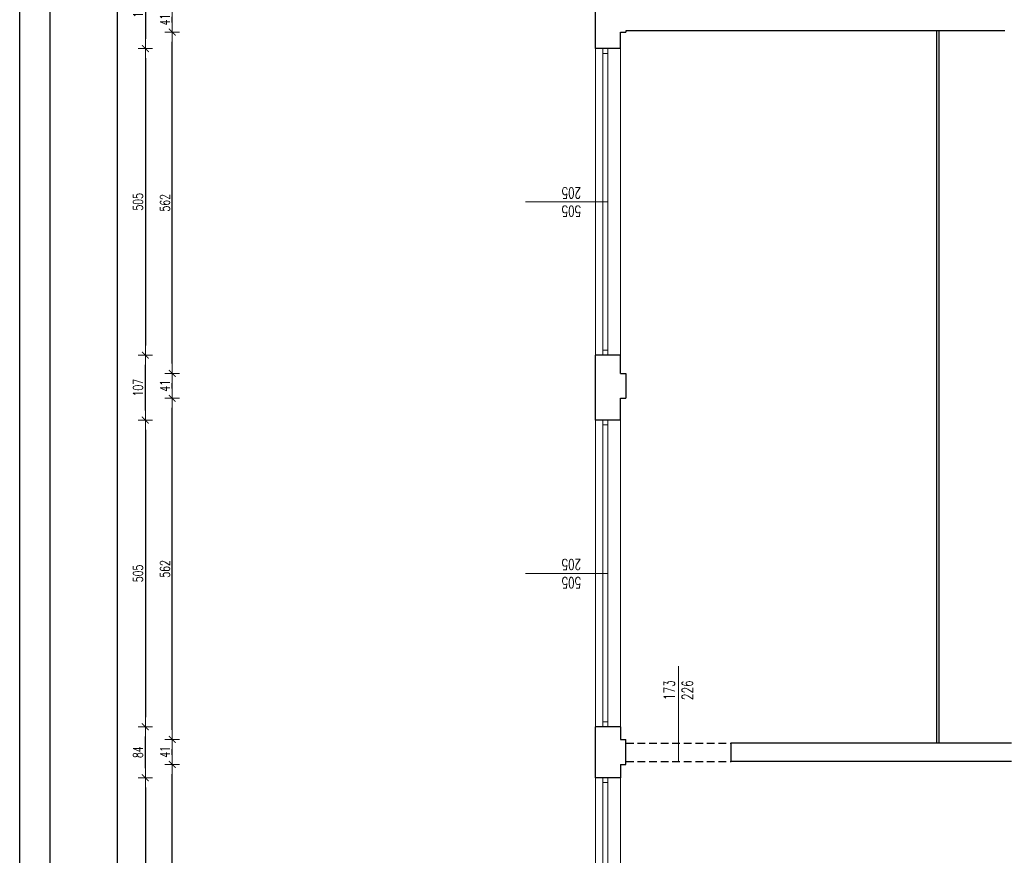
# Model space of a CAD drawing. Header units: millimetres. Extents: x -2948 to 78628, y 64669 to 215420.
# Tile 22 of 256: x 46691 to 48313, y 80405 to 81781. Entities that reach past the tile are written whole.
import ezdxf

# ---------------------------------------------------------------- set-up
doc = ezdxf.new("R2010")
doc.units = ezdxf.units.MM
doc.linetypes.add('HIDDEN', pattern=[9.525, 6.35, -3.175])
for name, color, linetype, lineweight in [('1_OPIS_OKNA', 60, 'Continuous', 13), ('OPIS', 2, 'Continuous', 13), ('POMOC', 1, 'Continuous', 13), ('STOLARKA', 3, 'Continuous', 13), ('WYMIAR', 5, 'Continuous', 13), ('ŚCIANY', 7, 'Continuous', 30)]:
    doc.layers.add(name, color=color, linetype=linetype, lineweight=lineweight)
doc.layers.add('FORMATKA', color=7, linetype='Continuous')
doc.layers.add('pomocnicza', color=4, linetype='Continuous')
doc.styles.add('style2', font='romans.shx', dxfattribs={"width": 0.7})
doc.dimstyles.new('100', dxfattribs={"dimscale": 80, "dimtxt": 0.2, "dimasz": 0.2, "dimexe": 1.25, "dimexo": 0.625, "dimgap": 0.05, "dimtad": 1, "dimdec": 0, "dimdsep": 46, "dimlunit": 6, "dimtxsty": 'style2', "dimblk1": 'TICK', "dimblk2": 'TICK', "dimsah": 1, "dimcen": 0.2, "dimse1": 1, "dimse2": 1, "dimclrd": 256, "dimclrt": 2, "dimadec": 0, "dimazin": 0, "dimtfac": 1, "dimtdec": 0, "dimtix": 1, "dimtmove": 1, "dimatfit": 0, "dimldrblk": 'DOTSMALL', "dimfxl": 1, "dimtolj": 1, "dimtzin": 0, "dimarcsym": 0})

# ---------------------------------------------------------------- blocks, each defined once
blk = doc.blocks.new('TICK')
at = {"color": 5}
for p, q in [((-1, 0), (1, 0)), ((0, -0.75), (0, 0.75))]:
    blk.add_line(p, q, dxfattribs=at)
at = {"const_width": 0.1}
blk.add_lwpolyline([(-0.35, -0.35), (0.35, 0.35)], dxfattribs=at)
blk = doc.blocks.new('*D738')
at = {"layer": 'Defpoints', "color": 0, "ltscale": 2, "transparency": 16777216}
for p in [(47577.8, 81864.5), (46898.1, 81733.5), (47557.7, 81733.5)]:
    blk.add_point(p, dxfattribs=at)
at = {"layer": 'WYMIAR', "lineweight": -2, "ltscale": 2, "transparency": 16777216}
blk.add_line((46898.1, 81848.5), (46898.1, 81749.5), dxfattribs=at)
at = {"layer": 'WYMIAR', "lineweight": -2, "ltscale": 2, "transparency": 16777216, "xscale": 16, "yscale": 16, "zscale": 16}
for p, rotation in [((46898.1, 81864.5), 90), ((46898.1, 81733.5), 270)]:
    blk.add_blockref('TICK', p, dxfattribs=dict(at, rotation=rotation))
at = {"layer": 'WYMIAR', "color": 2, "ltscale": 2, "transparency": 16777216, "insert": (46886.1, 81799), "char_height": 16, "attachment_point": 5, "rotation": 90, "style": 'style2'}
blk.add_mtext('\\A1;131', dxfattribs=at)
blk = doc.blocks.new('_DotSmall')
at = {"layer": 'OPIS', "color": 0, "const_width": 0.5}
blk.add_lwpolyline([(-0.0625, 0, 1), (0.0625, 0, 1)], format="xyb", close=True, dxfattribs=at)
blk = doc.blocks.new('*D739')
at = {"layer": 'Defpoints', "color": 0, "ltscale": 2, "transparency": 16777216}
for p in [(47557.7, 81733.5), (46898.1, 81228.5), (47557.7, 81228.5)]:
    blk.add_point(p, dxfattribs=at)
at = {"layer": 'WYMIAR', "lineweight": -2, "ltscale": 2, "transparency": 16777216}
blk.add_line((46898.1, 81717.5), (46898.1, 81244.5), dxfattribs=at)
at = {"layer": 'WYMIAR', "lineweight": -2, "ltscale": 2, "transparency": 16777216, "xscale": 16, "yscale": 16, "zscale": 16}
for p, rotation in [((46898.1, 81733.5), 90), ((46898.1, 81228.5), 270)]:
    blk.add_blockref('TICK', p, dxfattribs=dict(at, rotation=rotation))
at = {"layer": 'WYMIAR', "color": 2, "ltscale": 2, "transparency": 16777216, "insert": (46886.1, 81481), "char_height": 16, "attachment_point": 5, "rotation": 90, "style": 'style2'}
blk.add_mtext('\\A1;505', dxfattribs=at)
blk = doc.blocks.new('*D680')
at = {"layer": 'Defpoints', "color": 0, "ltscale": 2, "transparency": 16777216}
for p in [(47557.7, 80532.5), (46898.1, 80027.5), (47557.7, 80027.5)]:
    blk.add_point(p, dxfattribs=at)
at = {"layer": 'WYMIAR', "lineweight": -2, "ltscale": 2, "transparency": 16777216}
blk.add_line((46898.1, 80516.5), (46898.1, 80043.5), dxfattribs=at)
at = {"layer": 'WYMIAR', "lineweight": -2, "ltscale": 2, "transparency": 16777216, "xscale": 16, "yscale": 16, "zscale": 16}
for p, rotation in [((46898.1, 80532.5), 90), ((46898.1, 80027.5), 270)]:
    blk.add_blockref('TICK', p, dxfattribs=dict(at, rotation=rotation))
at = {"layer": 'WYMIAR', "color": 2, "ltscale": 2, "transparency": 16777216, "insert": (46886.1, 80280), "char_height": 16, "attachment_point": 5, "rotation": 90, "style": 'style2'}
blk.add_mtext('\\A1;505', dxfattribs=at)
blk = doc.blocks.new('*D672')
at = {"layer": 'Defpoints', "color": 0, "ltscale": 2, "transparency": 16777216}
for p in [(47557.7, 81121.5), (46898.1, 80616.5), (47557.7, 80616.5)]:
    blk.add_point(p, dxfattribs=at)
at = {"layer": 'WYMIAR', "lineweight": -2, "ltscale": 2, "transparency": 16777216}
blk.add_line((46898.1, 81105.5), (46898.1, 80632.5), dxfattribs=at)
at = {"layer": 'WYMIAR', "lineweight": -2, "ltscale": 2, "transparency": 16777216, "xscale": 16, "yscale": 16, "zscale": 16}
for p, rotation in [((46898.1, 81121.5), 90), ((46898.1, 80616.5), 270)]:
    blk.add_blockref('TICK', p, dxfattribs=dict(at, rotation=rotation))
at = {"layer": 'WYMIAR', "color": 2, "ltscale": 2, "transparency": 16777216, "insert": (46886.1, 80869), "char_height": 16, "attachment_point": 5, "rotation": 90, "style": 'style2'}
blk.add_mtext('\\A1;505', dxfattribs=at)
blk = doc.blocks.new('*D673')
at = {"layer": 'Defpoints', "color": 0, "ltscale": 2, "transparency": 16777216}
for p in [(47557.7, 81733.5), (46898.1, 81228.5), (47557.7, 81228.5)]:
    blk.add_point(p, dxfattribs=at)
at = {"layer": 'WYMIAR', "lineweight": -2, "ltscale": 2, "transparency": 16777216}
blk.add_line((46898.1, 81717.5), (46898.1, 81244.5), dxfattribs=at)
at = {"layer": 'WYMIAR', "lineweight": -2, "ltscale": 2, "transparency": 16777216, "xscale": 16, "yscale": 16, "zscale": 16}
for p, rotation in [((46898.1, 81733.5), 90), ((46898.1, 81228.5), 270)]:
    blk.add_blockref('TICK', p, dxfattribs=dict(at, rotation=rotation))
at = {"layer": 'WYMIAR', "color": 2, "ltscale": 2, "transparency": 16777216, "insert": (46886.1, 81481), "char_height": 16, "attachment_point": 5, "rotation": 90, "style": 'style2'}
blk.add_mtext('\\A1;505', dxfattribs=at)
blk = doc.blocks.new('*D736')
at = {"layer": 'Defpoints', "color": 0, "ltscale": 2, "transparency": 16777216}
for p in [(46898.1, 81228.5), (47552.2, 81228.5), (47552.2, 81121.5)]:
    blk.add_point(p, dxfattribs=at)
at = {"layer": 'WYMIAR', "lineweight": -2, "ltscale": 2, "transparency": 16777216}
blk.add_line((46898.1, 81137.5), (46898.1, 81212.5), dxfattribs=at)
at = {"layer": 'WYMIAR', "lineweight": -2, "ltscale": 2, "transparency": 16777216, "xscale": 16, "yscale": 16, "zscale": 16}
for p, rotation in [((46898.1, 81228.5), 90), ((46898.1, 81121.5), 270)]:
    blk.add_blockref('TICK', p, dxfattribs=dict(at, rotation=rotation))
at = {"layer": 'WYMIAR', "color": 2, "ltscale": 2, "transparency": 16777216, "insert": (46886.1, 81175), "char_height": 16, "attachment_point": 5, "rotation": 90, "style": 'style2'}
blk.add_mtext('\\A1;107', dxfattribs=at)
blk = doc.blocks.new('*D716')
at = {"layer": 'Defpoints', "color": 0, "ltscale": 2, "transparency": 16777216}
for p in [(46898.1, 80616.5), (47552.2, 80616.5), (47552.2, 80532.5)]:
    blk.add_point(p, dxfattribs=at)
at = {"layer": 'WYMIAR', "lineweight": -2, "ltscale": 2, "transparency": 16777216}
blk.add_line((46898.1, 80548.5), (46898.1, 80600.5), dxfattribs=at)
at = {"layer": 'WYMIAR', "lineweight": -2, "ltscale": 2, "transparency": 16777216, "xscale": 16, "yscale": 16, "zscale": 16}
for p, rotation in [((46898.1, 80616.5), 90), ((46898.1, 80532.5), 270)]:
    blk.add_blockref('TICK', p, dxfattribs=dict(at, rotation=rotation))
at = {"layer": 'WYMIAR', "color": 2, "ltscale": 2, "transparency": 16777216, "insert": (46886.1, 80574.5), "char_height": 16, "attachment_point": 5, "rotation": 90, "style": 'style2'}
blk.add_mtext('\\A1;84', dxfattribs=at)
blk = doc.blocks.new('*D974')
at = {"layer": 'Defpoints', "color": 0, "ltscale": 2, "transparency": 16777216}
for p in [(47577.8, 81864.5), (46898.1, 81733.5), (47557.7, 81733.5)]:
    blk.add_point(p, dxfattribs=at)
at = {"layer": 'WYMIAR', "lineweight": -2, "ltscale": 2, "transparency": 16777216}
blk.add_line((46898.1, 81848.5), (46898.1, 81749.5), dxfattribs=at)
at = {"layer": 'WYMIAR', "lineweight": -2, "ltscale": 2, "transparency": 16777216, "xscale": 16, "yscale": 16, "zscale": 16}
for p, rotation in [((46898.1, 81864.5), 90), ((46898.1, 81733.5), 270)]:
    blk.add_blockref('TICK', p, dxfattribs=dict(at, rotation=rotation))
at = {"layer": 'WYMIAR', "color": 2, "ltscale": 2, "transparency": 16777216, "insert": (46886.1, 81799), "char_height": 16, "attachment_point": 5, "rotation": 90, "style": 'style2'}
blk.add_mtext('\\A1;131', dxfattribs=at)
blk = doc.blocks.new('*D975')
at = {"layer": 'Defpoints', "color": 0, "ltscale": 2, "transparency": 16777216}
for p in [(47557.7, 81733.5), (46898.1, 81228.5), (47557.7, 81228.5)]:
    blk.add_point(p, dxfattribs=at)
at = {"layer": 'WYMIAR', "lineweight": -2, "ltscale": 2, "transparency": 16777216}
blk.add_line((46898.1, 81717.5), (46898.1, 81244.5), dxfattribs=at)
at = {"layer": 'WYMIAR', "lineweight": -2, "ltscale": 2, "transparency": 16777216, "xscale": 16, "yscale": 16, "zscale": 16}
for p, rotation in [((46898.1, 81733.5), 90), ((46898.1, 81228.5), 270)]:
    blk.add_blockref('TICK', p, dxfattribs=dict(at, rotation=rotation))
at = {"layer": 'WYMIAR', "color": 2, "ltscale": 2, "transparency": 16777216, "insert": (46886.1, 81481), "char_height": 16, "attachment_point": 5, "rotation": 90, "style": 'style2'}
blk.add_mtext('\\A1;505', dxfattribs=at)
blk = doc.blocks.new('*D976')
at = {"layer": 'Defpoints', "color": 0, "ltscale": 2, "transparency": 16777216}
for p in [(47557.7, 80532.5), (46898.1, 80027.5), (47557.7, 80027.5)]:
    blk.add_point(p, dxfattribs=at)
at = {"layer": 'WYMIAR', "lineweight": -2, "ltscale": 2, "transparency": 16777216}
blk.add_line((46898.1, 80516.5), (46898.1, 80043.5), dxfattribs=at)
at = {"layer": 'WYMIAR', "lineweight": -2, "ltscale": 2, "transparency": 16777216, "xscale": 16, "yscale": 16, "zscale": 16}
for p, rotation in [((46898.1, 80532.5), 90), ((46898.1, 80027.5), 270)]:
    blk.add_blockref('TICK', p, dxfattribs=dict(at, rotation=rotation))
at = {"layer": 'WYMIAR', "color": 2, "ltscale": 2, "transparency": 16777216, "insert": (46886.1, 80280), "char_height": 16, "attachment_point": 5, "rotation": 90, "style": 'style2'}
blk.add_mtext('\\A1;505', dxfattribs=at)
blk = doc.blocks.new('*D994')
at = {"layer": 'Defpoints', "color": 0, "ltscale": 2, "transparency": 16777216}
for p in [(47557.7, 81121.5), (46898.1, 80616.5), (47557.7, 80616.5)]:
    blk.add_point(p, dxfattribs=at)
at = {"layer": 'WYMIAR', "lineweight": -2, "ltscale": 2, "transparency": 16777216}
blk.add_line((46898.1, 81105.5), (46898.1, 80632.5), dxfattribs=at)
at = {"layer": 'WYMIAR', "lineweight": -2, "ltscale": 2, "transparency": 16777216, "xscale": 16, "yscale": 16, "zscale": 16}
for p, rotation in [((46898.1, 81121.5), 90), ((46898.1, 80616.5), 270)]:
    blk.add_blockref('TICK', p, dxfattribs=dict(at, rotation=rotation))
at = {"layer": 'WYMIAR', "color": 2, "ltscale": 2, "transparency": 16777216, "insert": (46886.1, 80869), "char_height": 16, "attachment_point": 5, "rotation": 90, "style": 'style2'}
blk.add_mtext('\\A1;505', dxfattribs=at)
blk = doc.blocks.new('*D995')
at = {"layer": 'Defpoints', "color": 0, "ltscale": 2, "transparency": 16777216}
for p in [(47557.7, 81733.5), (46898.1, 81228.5), (47557.7, 81228.5)]:
    blk.add_point(p, dxfattribs=at)
at = {"layer": 'WYMIAR', "lineweight": -2, "ltscale": 2, "transparency": 16777216}
blk.add_line((46898.1, 81717.5), (46898.1, 81244.5), dxfattribs=at)
at = {"layer": 'WYMIAR', "lineweight": -2, "ltscale": 2, "transparency": 16777216, "xscale": 16, "yscale": 16, "zscale": 16}
for p, rotation in [((46898.1, 81733.5), 90), ((46898.1, 81228.5), 270)]:
    blk.add_blockref('TICK', p, dxfattribs=dict(at, rotation=rotation))
at = {"layer": 'WYMIAR', "color": 2, "ltscale": 2, "transparency": 16777216, "insert": (46886.1, 81481), "char_height": 16, "attachment_point": 5, "rotation": 90, "style": 'style2'}
blk.add_mtext('\\A1;505', dxfattribs=at)
blk = doc.blocks.new('*D1001')
at = {"layer": 'Defpoints', "color": 0, "ltscale": 2, "transparency": 16777216}
for p in [(46898.1, 81228.5), (47552.2, 81228.5), (47552.2, 81121.5)]:
    blk.add_point(p, dxfattribs=at)
at = {"layer": 'WYMIAR', "lineweight": -2, "ltscale": 2, "transparency": 16777216}
blk.add_line((46898.1, 81137.5), (46898.1, 81212.5), dxfattribs=at)
at = {"layer": 'WYMIAR', "lineweight": -2, "ltscale": 2, "transparency": 16777216, "xscale": 16, "yscale": 16, "zscale": 16}
for p, rotation in [((46898.1, 81228.5), 90), ((46898.1, 81121.5), 270)]:
    blk.add_blockref('TICK', p, dxfattribs=dict(at, rotation=rotation))
at = {"layer": 'WYMIAR', "color": 2, "ltscale": 2, "transparency": 16777216, "insert": (46886.1, 81175), "char_height": 16, "attachment_point": 5, "rotation": 90, "style": 'style2'}
blk.add_mtext('\\A1;107', dxfattribs=at)
blk = doc.blocks.new('*D1003')
at = {"layer": 'Defpoints', "color": 0, "ltscale": 2, "transparency": 16777216}
for p in [(46898.1, 80616.5), (47552.2, 80616.5), (47552.2, 80532.5)]:
    blk.add_point(p, dxfattribs=at)
at = {"layer": 'WYMIAR', "lineweight": -2, "ltscale": 2, "transparency": 16777216}
blk.add_line((46898.1, 80548.5), (46898.1, 80600.5), dxfattribs=at)
at = {"layer": 'WYMIAR', "lineweight": -2, "ltscale": 2, "transparency": 16777216, "xscale": 16, "yscale": 16, "zscale": 16}
for p, rotation in [((46898.1, 80616.5), 90), ((46898.1, 80532.5), 270)]:
    blk.add_blockref('TICK', p, dxfattribs=dict(at, rotation=rotation))
at = {"layer": 'WYMIAR', "color": 2, "ltscale": 2, "transparency": 16777216, "insert": (46886.1, 80574.5), "char_height": 16, "attachment_point": 5, "rotation": 90, "style": 'style2'}
blk.add_mtext('\\A1;84', dxfattribs=at)
blk = doc.blocks.new('*D1005')
at = {"layer": 'Defpoints', "color": 0, "ltscale": 2, "transparency": 16777216}
for p in [(46852.4, 83010.5), (47594.4, 83010.5), (47594.4, 73343.5)]:
    blk.add_point(p, dxfattribs=at)
at = {"layer": 'WYMIAR', "lineweight": -2, "ltscale": 2, "transparency": 16777216}
blk.add_line((46852.4, 73359.5), (46852.4, 82994.5), dxfattribs=at)
at = {"layer": 'WYMIAR', "lineweight": -2, "ltscale": 2, "transparency": 16777216, "xscale": 16, "yscale": 16, "zscale": 16}
for p, rotation in [((46852.4, 83010.5), 90.00020786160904), ((46852.4, 73343.5), 270.0002078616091)]:
    blk.add_blockref('TICK', p, dxfattribs=dict(at, rotation=rotation))
at = {"layer": 'WYMIAR', "color": 2, "ltscale": 2, "transparency": 16777216, "insert": (46839.9, 78177), "char_height": 16, "attachment_point": 5, "rotation": 90.0002, "style": 'style2'}
blk.add_mtext('\\A1;9\xa0667', dxfattribs=at)
blk = doc.blocks.new('*D1063')
at = {"layer": 'Defpoints', "color": 0, "ltscale": 2, "transparency": 16777216}
for p in [(46942.4, 80554.5), (47685.1, 80554.5), (47680.6, 80005.5)]:
    blk.add_point(p, dxfattribs=at)
at = {"layer": 'WYMIAR', "lineweight": -2, "ltscale": 2, "transparency": 16777216}
blk.add_line((46942.4, 80021.5), (46942.4, 80538.5), dxfattribs=at)
at = {"layer": 'WYMIAR', "lineweight": -2, "ltscale": 2, "transparency": 16777216, "xscale": 16, "yscale": 16, "zscale": 16}
for p, rotation in [((46942.4, 80554.5), 90), ((46942.4, 80005.5), 270)]:
    blk.add_blockref('TICK', p, dxfattribs=dict(at, rotation=rotation))
at = {"layer": 'WYMIAR', "color": 2, "ltscale": 2, "transparency": 16777216, "insert": (46930.4, 80280), "char_height": 16, "attachment_point": 5, "rotation": 90, "style": 'style2'}
blk.add_mtext('\\A1;549', dxfattribs=at)
blk = doc.blocks.new('*D1064')
at = {"layer": 'Defpoints', "color": 0, "ltscale": 2, "transparency": 16777216}
for p in [(46942.4, 80595.5), (47680.6, 80595.5), (47680.6, 80554.5)]:
    blk.add_point(p, dxfattribs=at)
at = {"layer": 'WYMIAR', "lineweight": -2, "ltscale": 2, "transparency": 16777216}
blk.add_line((46942.4, 80570.5), (46942.4, 80579.5), dxfattribs=at)
at = {"layer": 'WYMIAR', "lineweight": -2, "ltscale": 2, "transparency": 16777216, "xscale": 16, "yscale": 16, "zscale": 16}
for p, rotation in [((46942.4, 80595.5), 90), ((46942.4, 80554.5), 270)]:
    blk.add_blockref('TICK', p, dxfattribs=dict(at, rotation=rotation))
at = {"layer": 'WYMIAR', "color": 2, "ltscale": 2, "transparency": 16777216, "insert": (46930.4, 80575), "char_height": 16, "attachment_point": 5, "rotation": 90, "style": 'style2'}
blk.add_mtext('\\A1;41', dxfattribs=at)
blk = doc.blocks.new('*D1065')
at = {"layer": 'Defpoints', "color": 0, "ltscale": 2, "transparency": 16777216}
for p in [(46942.4, 81157.5), (47679.2, 81157.5), (47679.2, 80595.5)]:
    blk.add_point(p, dxfattribs=at)
at = {"layer": 'WYMIAR', "lineweight": -2, "ltscale": 2, "transparency": 16777216}
blk.add_line((46942.4, 80611.5), (46942.4, 81141.5), dxfattribs=at)
at = {"layer": 'WYMIAR', "lineweight": -2, "ltscale": 2, "transparency": 16777216, "xscale": 16, "yscale": 16, "zscale": 16}
for p, rotation in [((46942.4, 81157.5), 90), ((46942.4, 80595.5), 270)]:
    blk.add_blockref('TICK', p, dxfattribs=dict(at, rotation=rotation))
at = {"layer": 'WYMIAR', "color": 2, "ltscale": 2, "transparency": 16777216, "insert": (46930.4, 80876.5), "char_height": 16, "attachment_point": 5, "rotation": 90, "style": 'style2'}
blk.add_mtext('\\A1;562', dxfattribs=at)
blk = doc.blocks.new('*D1066')
at = {"layer": 'Defpoints', "color": 0, "ltscale": 2, "transparency": 16777216}
for p in [(46942.4, 81198.5), (47689.6, 81198.5), (47689.6, 81157.5)]:
    blk.add_point(p, dxfattribs=at)
at = {"layer": 'WYMIAR', "lineweight": -2, "ltscale": 2, "transparency": 16777216}
blk.add_line((46942.4, 81173.5), (46942.4, 81182.5), dxfattribs=at)
at = {"layer": 'WYMIAR', "lineweight": -2, "ltscale": 2, "transparency": 16777216, "xscale": 16, "yscale": 16, "zscale": 16}
for p, rotation in [((46942.4, 81198.5), 90), ((46942.4, 81157.5), 270)]:
    blk.add_blockref('TICK', p, dxfattribs=dict(at, rotation=rotation))
at = {"layer": 'WYMIAR', "color": 2, "ltscale": 2, "transparency": 16777216, "insert": (46930.4, 81178), "char_height": 16, "attachment_point": 5, "rotation": 90, "style": 'style2'}
blk.add_mtext('\\A1;41', dxfattribs=at)
blk = doc.blocks.new('*D1067')
at = {"layer": 'Defpoints', "color": 0, "ltscale": 2, "transparency": 16777216}
for p in [(46942.4, 81760.5), (47680.6, 81760.5), (47680.6, 81198.5)]:
    blk.add_point(p, dxfattribs=at)
at = {"layer": 'WYMIAR', "lineweight": -2, "ltscale": 2, "transparency": 16777216}
blk.add_line((46942.4, 81214.5), (46942.4, 81744.5), dxfattribs=at)
at = {"layer": 'WYMIAR', "lineweight": -2, "ltscale": 2, "transparency": 16777216, "xscale": 16, "yscale": 16, "zscale": 16}
for p, rotation in [((46942.4, 81760.5), 90), ((46942.4, 81198.5), 270)]:
    blk.add_blockref('TICK', p, dxfattribs=dict(at, rotation=rotation))
at = {"layer": 'WYMIAR', "color": 2, "ltscale": 2, "transparency": 16777216, "insert": (46930.4, 81479.5), "char_height": 16, "attachment_point": 5, "rotation": 90, "style": 'style2'}
blk.add_mtext('\\A1;562', dxfattribs=at)
blk = doc.blocks.new('*D1068')
at = {"layer": 'Defpoints', "color": 0, "ltscale": 2, "transparency": 16777216}
for p in [(46942.4, 81801.5), (47680.6, 81801.5), (47680.6, 81760.5)]:
    blk.add_point(p, dxfattribs=at)
at = {"layer": 'WYMIAR', "lineweight": -2, "ltscale": 2, "transparency": 16777216}
blk.add_line((46942.4, 81776.5), (46942.4, 81785.5), dxfattribs=at)
at = {"layer": 'WYMIAR', "lineweight": -2, "ltscale": 2, "transparency": 16777216, "xscale": 16, "yscale": 16, "zscale": 16}
for p, rotation in [((46942.4, 81801.5), 90), ((46942.4, 81760.5), 270)]:
    blk.add_blockref('TICK', p, dxfattribs=dict(at, rotation=rotation))
at = {"layer": 'WYMIAR', "color": 2, "ltscale": 2, "transparency": 16777216, "insert": (46930.4, 81781), "char_height": 16, "attachment_point": 5, "rotation": 90, "style": 'style2'}
blk.add_mtext('\\A1;41', dxfattribs=at)

msp = doc.modelspace()

# ---------------------------------------------------------------- linework, layer by layer
at = {"layer": '1_OPIS_OKNA'}
for p, q in [((47659.6, 81481), (47524, 81481)), ((47659.6, 80869), (47524, 80869))]:
    msp.add_line(p, q, dxfattribs=at)
at = {"layer": 'FORMATKA', "ltscale": 2}
for points in [[(49661.2, 83447.1), (49661.2, 72947.1), (46691.2, 72947.1), (46691.2, 83447.1)], [(46741.2, 72997.1), (46741.2, 83392.1), (49611.2, 83392.1), (49611.2, 72997.1)]]:
    msp.add_lwpolyline(points, close=True, dxfattribs=at)
at = {"layer": 'POMOC'}
for p, q in [((47639.6, 81228.5), (47639.6, 81733.5)), ((47680.6, 81733.5), (47680.6, 81228.5)), ((47639.6, 80616.5), (47639.6, 81121.5)), ((47680.6, 81121.5), (47680.6, 80616.5)), ((47776.1, 80559.5), (47776.1, 80716.1)), ((47639.6, 80027.5), (47639.6, 80532.5)), ((47680.6, 80532.5), (47680.6, 80027.5))]:
    msp.add_line(p, q, dxfattribs=at)
at = {"layer": 'pomocnicza', "linetype": 'HIDDEN', "ltscale": 2}
for p, q in [((47689.6, 80589.5), (47862.6, 80589.5)), ((47689.6, 80559.5), (47862.6, 80559.5))]:
    msp.add_line(p, q, dxfattribs=at)
at = {"layer": 'STOLARKA'}
for p, q in [((47651.6, 81228.5), (47651.6, 81733.5)), ((47651.6, 81725.5), (47659.6, 81725.5)), ((47659.6, 81228.5), (47659.6, 81733.5)), ((47651.6, 81236.5), (47659.6, 81236.5)), ((47651.6, 80616.5), (47651.6, 81121.5)), ((47651.6, 81113.5), (47659.6, 81113.5)), ((47659.6, 80616.5), (47659.6, 81121.5)), ((47651.6, 80624.5), (47659.6, 80624.5)), ((47651.6, 80027.5), (47651.6, 80532.5)), ((47651.6, 80524.5), (47659.6, 80524.5)), ((47659.6, 80027.5), (47659.6, 80532.5))]:
    msp.add_line(p, q, dxfattribs=at)
at = {"layer": 'ŚCIANY', "ltscale": 2}
for p, q in [((47639.6, 81733.5), (47639.6, 81864.5)), ((47680.6, 81733.5), (47680.6, 81760.5)), ((47680.6, 81760.5), (47689.6, 81760.5)), ((48313.6, 81762.5), (47689.6, 81762.5)), ((47689.6, 81762.5), (47689.6, 81760.5)), ((48201.6, 80589.5), (48201.6, 81762.5)), ((48205.6, 80589.5), (48205.6, 81762.5)), ((47674.6, 81733.5), (47639.6, 81733.5)), ((47680.6, 81733.5), (47639.6, 81733.5)), ((47639.6, 81121.5), (47639.6, 81228.5)), ((47674.6, 81228.5), (47639.6, 81228.5)), ((47680.6, 81228.5), (47639.6, 81228.5)), ((47680.6, 81198.5), (47680.6, 81228.5)), ((47680.6, 81198.5), (47689.6, 81198.5)), ((47689.6, 81198.5), (47689.6, 81157.5)), ((47680.6, 81121.5), (47680.6, 81157.5)), ((47680.6, 81157.5), (47689.6, 81157.5)), ((47674.6, 81121.5), (47639.6, 81121.5)), ((47680.6, 81121.5), (47639.6, 81121.5)), ((47674.6, 80616.5), (47639.6, 80616.5)), ((47680.6, 80616.5), (47639.6, 80616.5)), ((47639.6, 80532.5), (47639.6, 80616.5)), ((47680.6, 80616.5), (47680.6, 80595.5)), ((47680.6, 80595.5), (47689.6, 80595.5)), ((47689.6, 80554.5), (47689.6, 80595.5)), ((48324.6, 80589.5), (47862.6, 80589.5)), ((47862.6, 80559.5), (47862.6, 80589.5)), ((47680.6, 80554.5), (47680.6, 80532.5)), ((47680.6, 80554.5), (47689.6, 80554.5)), ((48324.6, 80559.5), (47862.6, 80559.5)), ((47680.6, 80532.5), (47639.6, 80532.5))]:
    msp.add_line(p, q, dxfattribs=at)

# ---------------------------------------------------------------- texts
at = {"layer": '1_OPIS_OKNA', "ltscale": 0.2, "char_height": 18, "width": 280.137, "attachment_point": 1, "rotation": 179.9915, "style": 'style2'}
for insert in [(47615.8, 81456.7), (47615.8, 80844.7)]:
    msp.add_mtext('505\\P205', dxfattribs=dict(at, insert=insert))
at = {"layer": 'OPIS', "linetype": 'Continuous', "ltscale": 0.2, "insert": (47751.8, 80660.5), "char_height": 18, "width": 280.137, "attachment_point": 1, "rotation": 89.9915, "style": 'style2'}
msp.add_mtext('173\\P226', dxfattribs=at)

# ---------------------------------------------------------------- dimensions: what is measured, and where the dimension line sits
at = {"layer": 'WYMIAR', "ltscale": 2}
dim = msp.add_linear_dim(base=(46852.4, 83010.5), p1=(47594.4, 73343.5), p2=(47594.4, 83010.5), angle=90.0002, dimstyle='100', dxfattribs=at)
dim.commit()
dim.dimension.update_dxf_attribs({"geometry": '*D1005', "text_midpoint": (46851.9, 78177), "dimtype": 161})
for base, p1, p2, picture, middle in [((46898.1, 81733.5), (47577.8, 81864.5), (47557.7, 81733.5), '*D738', (46886.1, 81799)), ((46898.1, 81733.5), (47577.8, 81864.5), (47557.7, 81733.5), '*D974', (46886.1, 81799)), ((46942.4, 81801.5), (47680.6, 81760.5), (47680.6, 81801.5), '*D1068', (46930.4, 81781)), ((46942.4, 81760.5), (47680.6, 81198.5), (47680.6, 81760.5), '*D1067', (46930.4, 81479.5)), ((46898.1, 81228.5), (47557.7, 81733.5), (47557.7, 81228.5), '*D739', (46886.1, 81481)), ((46898.1, 81228.5), (47557.7, 81733.5), (47557.7, 81228.5), '*D673', (46886.1, 81481)), ((46898.1, 81228.5), (47557.7, 81733.5), (47557.7, 81228.5), '*D975', (46886.1, 81481)), ((46898.1, 81228.5), (47557.7, 81733.5), (47557.7, 81228.5), '*D995', (46886.1, 81481)), ((46942.4, 81198.5), (47689.6, 81157.5), (47689.6, 81198.5), '*D1066', (46930.4, 81178)), ((46942.4, 81157.5), (47679.2, 80595.5), (47679.2, 81157.5), '*D1065', (46930.4, 80876.5)), ((46898.1, 80616.5), (47557.7, 81121.5), (47557.7, 80616.5), '*D672', (46886.1, 80869)), ((46898.1, 80616.5), (47557.7, 81121.5), (47557.7, 80616.5), '*D994', (46886.1, 80869)), ((46942.4, 80595.5), (47680.6, 80554.5), (47680.6, 80595.5), '*D1064', (46930.4, 80575)), ((46942.4, 80554.5), (47680.6, 80005.5), (47685.1, 80554.5), '*D1063', (46930.4, 80280)), ((46898.1, 80027.5), (47557.7, 80532.5), (47557.7, 80027.5), '*D680', (46886.1, 80280)), ((46898.1, 80027.5), (47557.7, 80532.5), (47557.7, 80027.5), '*D976', (46886.1, 80280))]:
    dim = msp.add_linear_dim(base=base, p1=p1, p2=p2, angle=90, dimstyle='100', dxfattribs=at)
    dim.commit()
    dim.dimension.update_dxf_attribs({"geometry": picture, "text_midpoint": middle})
for p1, p2, picture, middle in [((47552.2, 81121.5), (47552.2, 81228.5), '*D736', (46886.1, 81175)), ((47552.2, 81121.5), (47552.2, 81228.5), '*D1001', (46886.1, 81175)), ((47552.2, 80532.5), (47552.2, 80616.5), '*D716', (46886.1, 80574.5)), ((47552.2, 80532.5), (47552.2, 80616.5), '*D1003', (46886.1, 80574.5))]:
    dim = msp.add_aligned_dim(p1=p1, p2=p2, distance=654, dimstyle='100', dxfattribs=at)
    dim.commit()
    dim.dimension.update_dxf_attribs({"geometry": picture, "text_midpoint": middle})

doc.saveas('drawing.dxf')
